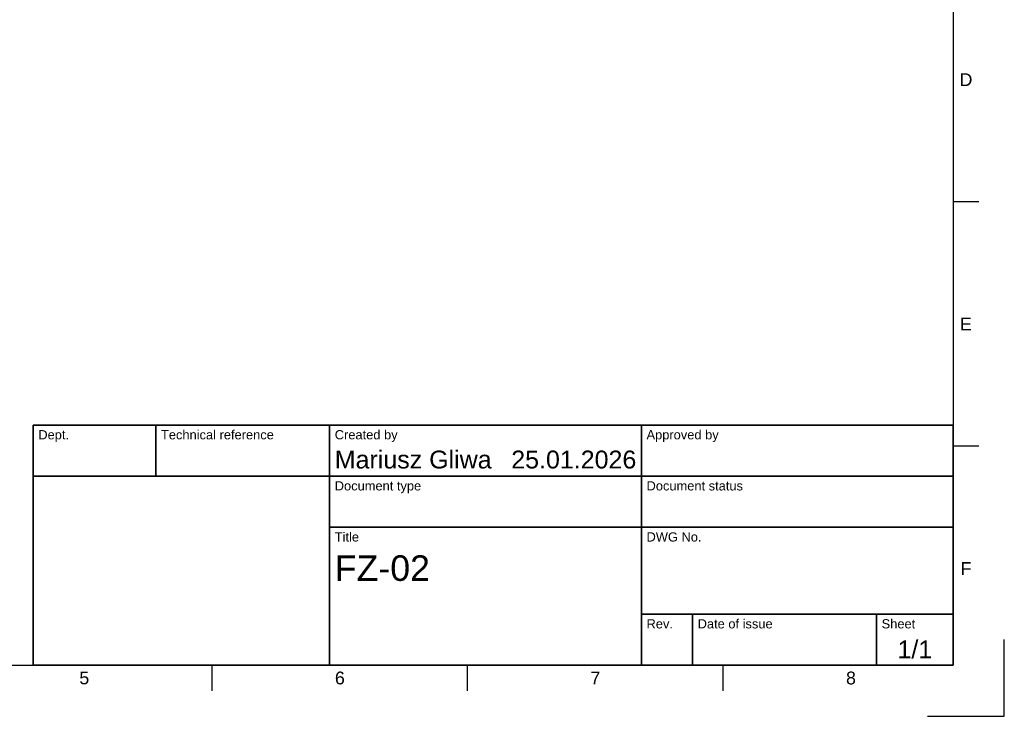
# Model space of a CAD drawing. Header units: millimetres. Extents: x 0 to 420, y 0 to 297.
# Tile 5 of 11: x 227 to 420, y 0 to 136. Entities that reach past the tile are written whole.
import ezdxf
from ezdxf.enums import TextEntityAlignment as Align

# ---------------------------------------------------------------- set-up
doc = ezdxf.new("R2010")
doc.units = ezdxf.units.MM
doc.header["$LTSCALE"] = 0.75
doc.layers.add('BORDER', color=7, linetype='Continuous', lineweight=25)
doc.layers.add('TITLEBLOCK', color=7, linetype='Continuous', lineweight=35)
doc.styles.add('FusionTitle', font='arial.ttf')

# ---------------------------------------------------------------- blocks, each defined once
blk = doc.blocks.new('ISO_A3_SHEET')
at = {"layer": 'BORDER'}
for p, q in [((410, 287), (410, 10)), ((415, 100.66667), (410, 100.66667)), ((415, 52.83334), (410, 52.83334)), ((20, 10), (410, 10)), ((265, 5), (265, 10)), ((315, 5), (315, 10)), ((365, 5), (365, 10))]:
    blk.add_line(p, q, dxfattribs=at)
at = {"layer": 'Defpoints'}
for p, q in [((420, 0), (420, 15)), ((405, 0), (420, 0))]:
    blk.add_line(p, q, dxfattribs=at)
at = {"layer": 'BORDER', "style": 'FusionTitle'}
for s, p in [('D', (412.5, 124.58334)), ('E', (412.5, 76.75001)), ('F', (412.5, 28.91668)), ('5', (240, 7.5)), ('6', (290, 7.5)), ('7', (340, 7.5)), ('8', (390, 7.5))]:
    blk.add_text(s, height=2.5, dxfattribs=at).set_placement(p, align=Align.MIDDLE)
blk = doc.blocks.new('ISO_TITLEBLOCK')
at = {"layer": 'TITLEBLOCK'}
for p, q in [((0, 47), (-180, 47)), ((-180, 47), (-180, 0)), ((-156, 37), (-156, 47)), ((-122, 0), (-122, 47)), ((-61, 0), (-61, 47)), ((0, 0), (0, 47)), ((-180, 37), (0, 37)), ((-122, 27), (0, 27)), ((-61, 10), (0, 10)), ((-51, 0), (-51, 10)), ((-15, 0), (-15, 10)), ((-180, 0), (0, 0))]:
    blk.add_line(p, q, dxfattribs=at)
at = {"layer": 'TITLEBLOCK', "style": 'FusionTitle'}
for s, p in [('Dept.', (-179, 46)), ('Technical reference', (-155, 46)), ('Created by', (-121, 46)), ('Approved by', (-60, 46)), ('Document type', (-121, 36)), ('Document status', (-60, 36)), ('Title', (-121, 26)), ('DWG No.', (-60, 26)), ('Rev.', (-60, 9)), ('Date of issue', (-50, 9)), ('Sheet', (-14, 9))]:
    blk.add_text(s, height=1.8, dxfattribs=at).set_placement(p, align=Align.TOP_LEFT)
for tag, height, p in [('DEPT', 3.5, (-179, 42)), ('TECHNICAL_REFERENCE', 3.5, (-155, 42)), ('CREATED_BY', 3.5, (-121, 42)), ('APPROVED_BY', 3.5, (-60, 42)), ('DOCUMENT_TYPE', 3.5, (-121, 32)), ('DOCUMENT_STATUS', 3.5, (-60, 32)), ('TITLE_1', 5, (-121, 21.5)), ('TITLE_2', 5, (-121, 14)), ('TITLE_3', 5, (-121, 6.5)), ('DATE_OF_ISSUE', 3.5, (-50, 5))]:
    blk.add_attdef(tag, text='', height=height, dxfattribs=at).set_placement(p, align=Align.TOP_LEFT)
for tag, p in [('CREATED_DATE', (-62, 42)), ('APPROVED_DATE', (-0.99, 42))]:
    blk.add_attdef(tag, text='', height=3.5, dxfattribs=at).set_placement(p, align=Align.TOP_RIGHT)
for tag, height, p in [('DRAWING_NUMBER', 5, (-30.5, 19.75)), ('REV', 3.5, (-56, 4.85)), ('SHEET', 3.5, (-7.5, 4.85))]:
    blk.add_attdef(tag, text='', height=height, dxfattribs=at).set_placement(p, align=Align.TOP_CENTER)

msp = doc.modelspace()

# ---------------------------------------------------------------- block references
at = {"layer": 'BORDER'}
msp.add_blockref('ISO_A3_SHEET', (0, 0), dxfattribs=at)
at = {"layer": 'TITLEBLOCK'}
msp.add_blockref('ISO_TITLEBLOCK', (410, 10), dxfattribs=at).add_auto_attribs({'CREATED_DATE': '25.01.2026', 'SHEET': '1/1', 'TITLE_1': 'FZ-02', 'CREATED_BY': 'Mariusz Gliwa'})

doc.saveas('drawing.dxf')
